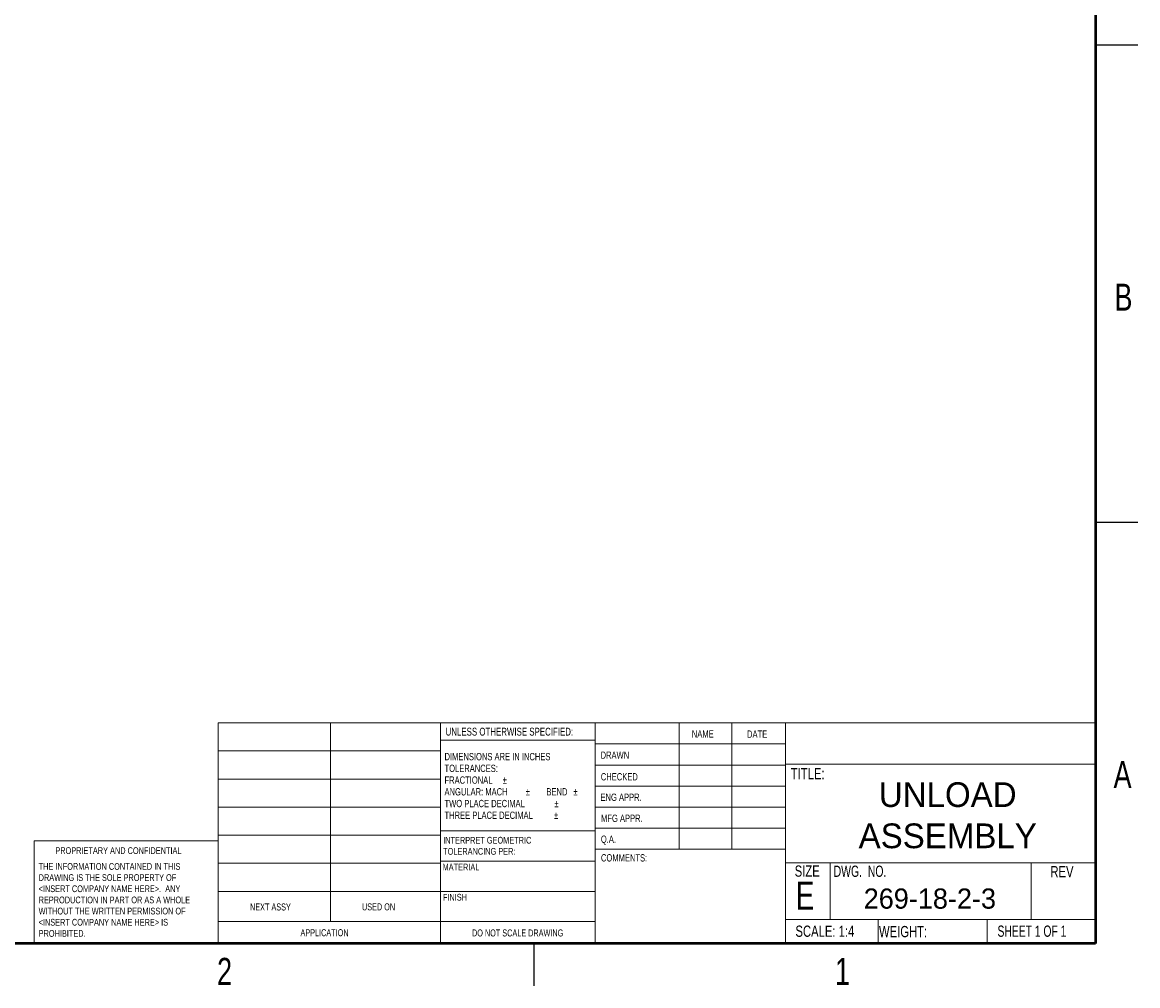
# Model space of a CAD drawing. Header units: inches. Extents: x 0.1 to 43.9, y 0.1 to 33.9.
# Tile 41 of 50: x 33.9 to 43.9, y 0.1 to 8.7. Entities that reach past the tile are written whole.
import ezdxf

# ---------------------------------------------------------------- set-up
doc = ezdxf.new("R2010")
doc.units = ezdxf.units.IN
doc.header["$MEASUREMENT"] = 0
doc.styles.add('SLDTEXTSTYLE0', font='TXT', dxfattribs={"width": 0.75})
doc.styles.add('SLDTEXTSTYLE1', font='TXT', dxfattribs={"width": 0.6875})
doc.styles.add('SLDTEXTSTYLE2', font='TXT', dxfattribs={"width": 0.694444})

# ---------------------------------------------------------------- blocks, each defined once
blk = doc.blocks.new('SW_NOTE_0')
at = {"color": 0, "linetype": 'Continuous', "lineweight": 0, "char_height": 0.06, "attachment_point": 1, "style": 'SLDTEXTSTYLE0'}
for s, insert in [('INTERPRET GEOMETRIC', (0, 0.0773)), ('TOLERANCING PER:', (0, -0.022))]:
    blk.add_mtext(s, dxfattribs=dict(at, insert=insert))
blk = doc.blocks.new('SW_NOTE_1')
at = {"color": 0, "linetype": 'Continuous', "lineweight": 0, "char_height": 0.065, "attachment_point": 1, "style": 'SLDTEXTSTYLE0'}
for s, insert in [('DIMENSIONS ARE IN INCHES', (0, 0.0838)), ('TOLERANCES:', (0, -0.0206)), ('FRACTIONAL', (0, -0.125)), ('%%p', (0.5176, -0.125)), ('ANGULAR: MACH', (0, -0.2293)), ('%%p', (0.7234, -0.2293)), ('BEND', (0.9072, -0.2293)), ('%%p', (1.1478, -0.2293)), ('TWO PLACE DECIMAL', (0, -0.3337)), ('%%p', (0.9794, -0.3337)), ('THREE PLACE DECIMAL', (0, -0.4381)), ('%%p', (0.9738, -0.4381))]:
    blk.add_mtext(s, dxfattribs=dict(at, insert=insert))
blk = doc.blocks.new('SW_NOTE_2')
at = {"color": 0, "linetype": 'Continuous', "lineweight": 0, "char_height": 0.06, "attachment_point": 1, "style": 'SLDTEXTSTYLE0'}
for s, insert in [('THE INFORMATION CONTAINED IN THIS', (0, 0.0773)), ('DRAWING IS THE SOLE PROPERTY OF', (0, -0.022)), ('<INSERT COMPANY NAME HERE>.  ANY', (0, -0.1214)), ('REPRODUCTION IN PART OR AS A WHOLE', (0, -0.2208)), ('WITHOUT THE WRITTEN PERMISSION OF', (0, -0.3201)), ('<INSERT COMPANY NAME HERE> IS', (0, -0.4195)), ('PROHIBITED.', (0, -0.5189))]:
    blk.add_mtext(s, dxfattribs=dict(at, insert=insert))

msp = doc.modelspace()

# ---------------------------------------------------------------- linework, layer by layer
at = {"color": 7, "linetype": 'Continuous', "lineweight": 50}
for p, q in [((43.5, 33.5), (43.5, 0.5)), ((43.5, 0.5), (0.5, 0.5))]:
    msp.add_line(p, q, dxfattribs=at)
at = {"color": 7, "linetype": 'Continuous', "lineweight": 25}
for p, q in [((43.5, 8.5), (43.875, 8.5)), ((43.5, 4.25), (43.875, 4.25)), ((38.5, 0.5), (38.5, 0.125))]:
    msp.add_line(p, q, dxfattribs=at)
at = {"color": 7, "linetype": 'Continuous', "lineweight": 18}
for p, q in [((35.6911, 2.4643), (43.5, 2.4643)), ((35.6911, 0.5), (35.6911, 2.4643)), ((36.6891, 2.4643), (36.6891, 0.6963)), ((37.6683, 0.5), (37.6683, 2.4643)), ((39.0452, 2.4643), (39.0452, 0.5)), ((39.7937, 2.4643), (39.7937, 1.3393)), ((40.2622, 2.4643), (40.2622, 1.3393)), ((40.7413, 2.4643), (40.7413, 0.5)), ((39.0452, 2.31), (37.6683, 2.31)), ((35.6911, 2.2143), (37.6683, 2.2143)), ((39.0452, 2.2768), (40.7413, 2.2768)), ((39.0452, 2.0893), (40.7413, 2.0893)), ((40.7413, 2.0972), (43.5, 2.0972)), ((35.6911, 1.9643), (37.6683, 1.9643)), ((39.0452, 1.9018), (40.7413, 1.9018)), ((35.6911, 1.7143), (37.6683, 1.7143)), ((40.7413, 1.7143), (39.0452, 1.7143)), ((37.6683, 1.5037), (39.0497, 1.5037)), ((40.7413, 1.5268), (39.0452, 1.5268)), ((34.0539, 0.5), (34.0539, 1.4143)), ((35.6911, 1.4143), (34.0539, 1.4143)), ((35.6911, 1.4643), (37.6683, 1.4643)), ((40.7413, 1.3393), (39.0497, 1.3393)), ((35.6911, 1.2143), (37.6683, 1.2143)), ((37.6683, 1.2337), (39.0497, 1.2337)), ((40.7413, 1.2199), (43.5, 1.2199)), ((41.1368, 1.2199), (41.1368, 0.7129)), ((42.9281, 1.2199), (42.9281, 0.7129)), ((35.6911, 0.9643), (37.6683, 0.9643)), ((37.6683, 0.9637), (39.0452, 0.9637)), ((35.6911, 0.6963), (39.0452, 0.6963)), ((40.7413, 0.7129), (43.5, 0.7129)), ((41.5644, 0.7129), (41.5644, 0.5)), ((42.5363, 0.7129), (42.5363, 0.5))]:
    msp.add_line(p, q, dxfattribs=at)

# ---------------------------------------------------------------- block references
at = {"color": 7, "linetype": 'Continuous', "lineweight": 0}
for name, p in [('SW_NOTE_1', (37.7054, 2.1128)), ('SW_NOTE_0', (37.6933, 1.3726)), ('SW_NOTE_2', (34.0927, 1.1393))]:
    msp.add_blockref(name, p, dxfattribs=at)

# ---------------------------------------------------------------- texts
for s, insert, char_height, attachment_point, style in [('B', (43.7482, 6.374), 0.24, 2, 'SLDTEXTSTYLE0'), ('UNLESS OTHERWISE SPECIFIED:', (37.7149, 2.4212), 0.07, 1, 'SLDTEXTSTYLE0'), ('NAME', (39.9065, 2.3985), 0.065, 1, 'SLDTEXTSTYLE0'), ('DATE', (40.3982, 2.3968), 0.065, 1, 'SLDTEXTSTYLE0'), ('DRAWN', (39.0944, 2.2096), 0.065, 1, 'SLDTEXTSTYLE0'), ('A', (43.7404, 2.124), 0.24, 2, 'SLDTEXTSTYLE0'), ('CHECKED', (39.0965, 2.0172), 0.065, 1, 'SLDTEXTSTYLE0'), ('TITLE:', (40.7871, 2.0627), 0.1, 1, 'SLDTEXTSTYLE0'), ('ENG APPR.', (39.0936, 1.8347), 0.065, 1, 'SLDTEXTSTYLE0'), ('MFG APPR.', (39.0985, 1.6475), 0.065, 1, 'SLDTEXTSTYLE0'), ('Q.A.', (39.0969, 1.4615), 0.065, 1, 'SLDTEXTSTYLE0'), ('PROPRIETARY AND CONFIDENTIAL', (34.2413, 1.3576), 0.06, 1, 'SLDTEXTSTYLE0'), ('COMMENTS:', (39.0978, 1.2956), 0.065, 1, 'SLDTEXTSTYLE0'), ('MATERIAL', (37.6882, 1.2107), 0.06, 1, 'SLDTEXTSTYLE0'), ('SIZE', (40.822, 1.1952), 0.1, 1, 'SLDTEXTSTYLE0'), ('DWG.  NO.', (41.1685, 1.1938), 0.1, 1, 'SLDTEXTSTYLE2'), ('REV', (43.0978, 1.1899), 0.1, 1, 'SLDTEXTSTYLE0'), ('E', (40.8299, 1.0521), 0.25, 1, 'SLDTEXTSTYLE0'), ('FINISH', (37.6909, 0.9425), 0.06, 1, 'SLDTEXTSTYLE0'), ('NEXT ASSY', (35.9741, 0.8571), 0.0625, 1, 'SLDTEXTSTYLE0'), ('USED ON', (36.9706, 0.8582), 0.0625, 1, 'SLDTEXTSTYLE0'), ('APPLICATION', (36.4232, 0.6279), 0.0625, 1, 'SLDTEXTSTYLE0'), ('DO NOT SCALE DRAWING', (38.3564, 0.6258), 0.0625, 2, 'SLDTEXTSTYLE0'), ('SCALE: 1:4', (40.8287, 0.66), 0.1, 1, 'SLDTEXTSTYLE0'), ('WEIGHT:', (41.5724, 0.6566), 0.1, 1, 'SLDTEXTSTYLE0'), ('SHEET 1 OF 1', (42.6272, 0.6604), 0.1, 1, 'SLDTEXTSTYLE1'), ('2', (35.7476, 0.3726), 0.24, 2, 'SLDTEXTSTYLE0'), ('1', (41.2476, 0.3726), 0.24, 2, 'SLDTEXTSTYLE0')]:
    msp.add_mtext(s, dxfattribs=dict(at, insert=insert, char_height=char_height, attachment_point=attachment_point, style=style))
at = {"color": 3, "attachment_point": 2}
for s, insert, char_height in [('{\\C256;UNLOAD\\PASSEMBLY}', (42.1842, 1.9357), 0.22), ('{\\C256;269-18-2-3}', (42.0251, 0.9904), 0.18)]:
    msp.add_mtext_dynamic_manual_height_columns(s, width=2.281059, gutter_width=0.625, heights=[0], dxfattribs=dict(at, insert=insert, char_height=char_height))

doc.saveas('drawing.dxf')
